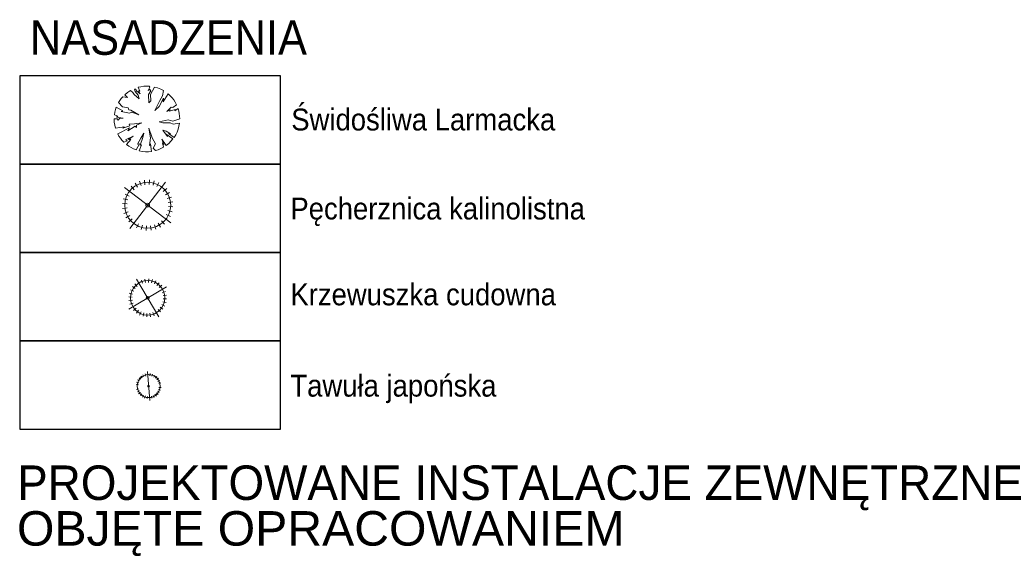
# Model space of a CAD drawing. Header units: metres. Extents: x 5515420 to 5516573, y 5683131 to 5683463.
# Tile 66 of 94: x 5516291 to 5516334, y 5683317 to 5683340. Entities that reach past the tile are written whole.
import ezdxf

# ---------------------------------------------------------------- set-up
doc = ezdxf.new("R2010")
doc.units = ezdxf.units.M
for name, color, linetype in [('A-Legenda', 184, 'CONTINUOUS'), ('A-Nasadzenia', 7, 'CONTINUOUS'), ('A-Zieleń-Wysoka', 60, 'CONTINUOUS')]:
    doc.layers.add(name, color=color, linetype=linetype)
doc.layers.add('a-ppoż', color=1, linetype='CONTINUOUS', lineweight=35, true_color=0xff0000)
doc.styles.add('MZSK01', font='arial.ttf', dxfattribs={"width": 0.9, "height": 0.75})

# ---------------------------------------------------------------- blocks, each defined once
blk = doc.blocks.new('Drzewo-2')
at = {"layer": 'A-Zieleń-Wysoka', "linetype": 'Continuous', "lineweight": 13}
for p, q in [((-0.555, 1.328, 20.48), (-0.496, 1.328, 20.48)), ((-0.535, 1.229, 20.48), (-0.555, 1.328, 20.48)), ((-0.496, 1.328, 20.48), (-0.47, 1.256, 20.48)), ((-0.394, 1.417, 20.48), (-0.277, 1.443, 20.48)), ((-0.325, 1.243, 20.48), (-0.394, 1.417, 20.48)), ((-0.277, 1.443, 20.48), (-0.158, 1.46, 20.48)), ((-0.158, 1.46, 20.48), (-0.038, 1.467, 20.48)), ((-0.038, 1.467, 20.48), (0.082, 1.463, 20.48)), ((0.114, 1.42, 20.48), (0.036, 1.282, 20.48)), ((0.036, 1.282, 20.48), (0.088, 1.328, 20.48)), ((0.082, 1.463, 20.48), (0.114, 1.42, 20.48)), ((0.088, 1.328, 20.48), (0.147, 1.269, 20.48)), ((0.14, 1.098, 20.48), (0.313, 1.428, 20.48)), ((0.313, 1.428, 20.48), (0.448, 1.389, 20.48)), ((0.448, 1.389, 20.48), (0.579, 1.336, 20.48)), ((0.579, 1.336, 20.48), (0.703, 1.271, 20.48)), ((-1.2, 0.839, 20.48), (-1.137, 0.925, 20.48)), ((-1.137, 0.925, 20.48), (-1.067, 1.007, 20.48)), ((-1.067, 1.007, 20.48), (-0.857, 0.967, 20.48)), ((-0.982, 1.092, 20.48), (-0.863, 1.19, 20.48)), ((-0.857, 0.967, 20.48), (-0.982, 1.092, 20.48)), ((-0.863, 1.19, 20.48), (-0.735, 1.274, 20.48)), ((-0.735, 1.274, 20.48), (-0.634, 1.197, 20.48)), ((-0.634, 1.197, 20.48), (-0.568, 1.098, 20.48)), ((-0.568, 1.098, 20.48), (-0.358, 0.921, 20.48)), ((-0.397, 1.079, 20.48), (-0.535, 1.229, 20.48)), ((-0.47, 1.256, 20.48), (-0.312, 1.138, 20.48)), ((-0.358, 0.921, 20.48), (-0.397, 1.079, 20.48)), ((-0.391, 1.262, 20.48), (-0.325, 1.243, 20.48)), ((-0.312, 1.138, 20.48), (-0.391, 1.262, 20.48)), ((0.147, 1.269, 20.48), (0.055, 1.105, 20.48)), ((0.055, 1.105, 20.48), (0.068, 0.744, 20.48)), ((0.154, 0.823, 20.48), (0.14, 1.098, 20.48)), ((0.508, 0.58, 20.48), (0.705, 0.941, 20.48)), ((0.652, 1.052, 20.48), (0.547, 0.849, 20.48)), ((0.703, 1.271, 20.48), (0.652, 1.052, 20.48)), ((0.685, 0.79, 20.48), (0.905, 1.128, 20.48)), ((0.705, 0.941, 20.48), (0.685, 0.79, 20.48)), ((0.905, 1.128, 20.48), (0.993, 1.047, 20.48)), ((0.993, 1.047, 20.48), (1.074, 0.959, 20.48)), ((1.074, 0.959, 20.48), (1.147, 0.864, 20.48)), ((1.147, 0.864, 20.48), (1.212, 0.764, 20.48)), ((-1.414, 0.333, 20.48), (-1.386, 0.444, 20.48)), ((-1.386, 0.444, 20.48), (-1.35, 0.552, 20.48)), ((-1.35, 0.552, 20.48), (-1.06, 0.396, 20.48)), ((-1.257, 0.748, 20.48), (-1.2, 0.839, 20.48)), ((-1.086, 0.567, 20.48), (-1.257, 0.748, 20.48)), ((-0.837, 0.521, 20.48), (-1.086, 0.567, 20.48)), ((-0.811, 0.429, 20.48), (-0.837, 0.521, 20.48)), ((-0.719, 0.423, 20.48), (-0.811, 0.429, 20.48)), ((0.068, 0.744, 20.48), (0.154, 0.823, 20.48)), ((0.318, 0.41, 20.48), (0.508, 0.58, 20.48)), ((0.409, 0.58, 20.48), (0.318, 0.41, 20.48)), ((0.547, 0.849, 20.48), (0.409, 0.58, 20.48)), ((1.033, 0.554, 20.48), (0.849, 0.364, 20.48)), ((0.849, 0.364, 20.48), (0.987, 0.442, 20.48)), ((0.96, 0.377, 20.48), (1.203, 0.449, 20.48)), ((0.987, 0.442, 20.48), (0.96, 0.377, 20.48)), ((1.111, 0.541, 20.48), (1.033, 0.554, 20.48)), ((1.268, 0.658, 20.48), (1.111, 0.541, 20.48)), ((1.19, 0.39, 20.48), (1.335, 0.495, 20.48)), ((1.203, 0.449, 20.48), (1.19, 0.39, 20.48)), ((1.212, 0.764, 20.48), (1.268, 0.658, 20.48)), ((1.335, 0.495, 20.48), (1.367, 0.384, 20.48)), ((-1.444, 0.04, 20.48), (-1.316, 0.042, 20.48)), ((-1.438, -0.097, 20.48), (-1.444, 0.04, 20.48)), ((-1.433, 0.22, 20.48), (-1.414, 0.333, 20.48)), ((-1.283, 0.167, 20.48), (-1.433, 0.22, 20.48)), ((-1.342, 0.121, 20.48), (-1.283, 0.167, 20.48)), ((-1.047, 0.075, 20.48), (-1.342, 0.121, 20.48)), ((-1.316, 0.042, 20.48), (-1.27, -0.01, 20.48)), ((-1.27, -0.01, 20.48), (-1.191, 0.075, 20.48)), ((-1.191, 0.075, 20.48), (-1.047, 0.075, 20.48)), ((-1.06, 0.396, 20.48), (-1.145, 0.37, 20.48)), ((-1.145, 0.37, 20.48), (-0.784, 0.291, 20.48)), ((-0.784, 0.291, 20.48), (-0.679, 0.331, 20.48)), ((-0.378, 0.219, 20.48), (-0.719, 0.423, 20.48)), ((-0.679, 0.331, 20.48), (-0.378, 0.219, 20.48)), ((1.409, 0.04, 20.48), (1.111, -0.05, 20.48)), ((1.367, 0.384, 20.48), (1.39, 0.271, 20.48)), ((1.39, 0.271, 20.48), (1.404, 0.156, 20.48)), ((1.404, 0.156, 20.48), (1.409, 0.04, 20.48)), ((-1.418, -0.232, 20.48), (-1.438, -0.097, 20.48)), ((-1.386, -0.365, 20.48), (-1.418, -0.232, 20.48)), ((-1.009, -0.303, 20.48), (-1.386, -0.365, 20.48)), ((-1.29, -0.606, 20.48), (-0.774, -0.354, 20.48)), ((-0.769, -0.259, 20.48), (-1.065, -0.365, 20.48)), ((-1.065, -0.365, 20.48), (-1.009, -0.303, 20.48)), ((-0.847, -0.471, 20.48), (-0.534, -0.281, 20.48)), ((-0.774, -0.354, 20.48), (-0.847, -0.471, 20.48)), ((-0.562, -0.175, 20.48), (-0.797, -0.186, 20.48)), ((-0.797, -0.186, 20.48), (-0.769, -0.259, 20.48)), ((-0.238, -0.13, 20.48), (-0.562, -0.175, 20.48)), ((-0.534, -0.281, 20.48), (-0.467, -0.337, 20.48)), ((-0.473, -0.236, 20.48), (-0.238, -0.13, 20.48)), ((-0.467, -0.337, 20.48), (-0.473, -0.236, 20.48)), ((0.064, -0.359, 20.48), (0.131, -0.784, 20.48)), ((0.204, -0.784, 20.48), (0.064, -0.359, 20.48)), ((0.901, -0.004, 20.48), (0.514, -0.089, 20.48)), ((0.514, -0.089, 20.48), (0.672, -0.128, 20.48)), ((0.672, -0.128, 20.48), (0.993, -0.128, 20.48)), ((1.111, -0.05, 20.48), (0.901, -0.004, 20.48)), ((0.993, -0.128, 20.48), (1.118, -0.181, 20.48)), ((1.118, -0.181, 20.48), (1.397, -0.143, 20.48)), ((1.338, -0.404, 20.48), (1.291, -0.529, 20.48)), ((1.374, -0.275, 20.48), (1.338, -0.404, 20.48)), ((1.397, -0.143, 20.48), (1.374, -0.275, 20.48)), ((-1.235, -0.703, 20.48), (-1.29, -0.606, 20.48)), ((-1.174, -0.796, 20.48), (-1.235, -0.703, 20.48)), ((-1.105, -0.884, 20.48), (-1.174, -0.796, 20.48)), ((-0.618, -0.706, 20.48), (-0.953, -0.868, 20.48)), ((-0.814, -0.851, 20.48), (-0.618, -0.706, 20.48)), ((-0.719, -0.857, 20.48), (-0.814, -0.851, 20.48)), ((-0.283, -0.79, 20.48), (-0.428, -1.052, 20.48)), ((-0.311, -1.097, 20.48), (-0.193, -0.773, 20.48)), ((-0.148, -0.583, 20.48), (-0.283, -0.79, 20.48)), ((-0.193, -0.773, 20.48), (-0.148, -0.583, 20.48)), ((0.131, -0.784, 20.48), (0.092, -1.119, 20.48)), ((0.355, -1.036, 20.48), (0.204, -0.784, 20.48)), ((0.623, -0.84, 20.48), (0.712, -1.075, 20.48)), ((0.822, -1.113, 20.48), (0.623, -0.84, 20.48)), ((0.673, -0.454, 20.48), (0.869, -0.723, 20.48)), ((0.813, -0.499, 20.48), (0.673, -0.454, 20.48)), ((1.008, -0.611, 20.48), (0.813, -0.499, 20.48)), ((0.869, -0.723, 20.48), (0.824, -0.616, 20.48)), ((0.824, -0.616, 20.48), (1.114, -0.829, 20.48)), ((0.913, -0.594, 20.48), (1.008, -0.611, 20.48)), ((1.162, -0.763, 20.48), (0.913, -0.594, 20.48)), ((1.114, -0.829, 20.48), (1.026, -0.933, 20.48)), ((1.232, -0.649, 20.48), (1.162, -0.763, 20.48)), ((1.291, -0.529, 20.48), (1.232, -0.649, 20.48)), ((-1.029, -0.966, 20.48), (-1.105, -0.884, 20.48)), ((-0.858, -0.907, 20.48), (-1.029, -0.966, 20.48)), ((-0.953, -0.868, 20.48), (-0.858, -0.907, 20.48)), ((-0.905, -1.077, 20.48), (-0.719, -0.857, 20.48)), ((-0.809, -1.147, 20.48), (-0.905, -1.077, 20.48)), ((-0.707, -1.209, 20.48), (-0.809, -1.147, 20.48)), ((-0.601, -1.262, 20.48), (-0.707, -1.209, 20.48)), ((-0.49, -1.306, 20.48), (-0.601, -1.262, 20.48)), ((-0.339, -1.047, 20.48), (-0.49, -1.306, 20.48)), ((-0.428, -1.052, 20.48), (-0.339, -1.047, 20.48)), ((-0.356, -1.346, 20.48), (-0.26, -1.091, 20.48)), ((-0.26, -1.091, 20.48), (-0.311, -1.097, 20.48)), ((0.092, -1.119, 20.48), (0.142, -1.041, 20.48)), ((0.142, -1.041, 20.48), (0.186, -1.372, 20.48)), ((0.254, -1.226, 20.48), (0.355, -1.036, 20.48)), ((0.348, -1.339, 20.48), (0.254, -1.226, 20.48)), ((0.59, -1.251, 20.48), (0.471, -1.3, 20.48)), ((0.704, -1.191, 20.48), (0.59, -1.251, 20.48)), ((0.662, -0.996, 20.48), (0.704, -1.191, 20.48)), ((0.712, -1.075, 20.48), (0.662, -0.996, 20.48)), ((0.928, -1.028, 20.48), (0.822, -1.113, 20.48)), ((1.026, -0.933, 20.48), (0.928, -1.028, 20.48)), ((-0.222, -1.372, 20.48), (-0.356, -1.346, 20.48)), ((-0.086, -1.385, 20.48), (-0.222, -1.372, 20.48)), ((0.05, -1.385, 20.48), (-0.086, -1.385, 20.48)), ((0.186, -1.372, 20.48), (0.05, -1.385, 20.48)), ((0.471, -1.3, 20.48), (0.348, -1.339, 20.48))]:
    blk.add_line(p, q, dxfattribs=at)

msp = doc.modelspace()

# ---------------------------------------------------------------- linework, layer by layer
at = {"layer": 'A-Legenda'}
for points in [[(5516291.059, 5683337.65), (5516302.367, 5683337.65), (5516302.367, 5683333.803), (5516291.059, 5683333.803)], [(5516291.059, 5683333.803), (5516302.367, 5683333.803), (5516302.367, 5683329.957), (5516291.059, 5683329.957)], [(5516291.059, 5683329.957), (5516302.367, 5683329.957), (5516302.367, 5683326.11), (5516291.059, 5683326.11)], [(5516291.059, 5683326.11), (5516302.367, 5683326.11), (5516302.367, 5683322.263), (5516291.059, 5683322.263)]]:
    msp.add_lwpolyline(points, close=True, dxfattribs=at)
at = {"layer": 'A-Nasadzenia', "color": 202, "linetype": 'Continuous', "lineweight": 13}
for p, q in [((5516295.593, 5683332.785), (5516297.61, 5683331.239)), ((5516297.375, 5683333.02), (5516295.828, 5683331.003)), ((5516296.008, 5683332.688), (5516295.876, 5683332.839)), ((5516296.151, 5683332.791), (5516296.051, 5683332.964)), ((5516296.312, 5683332.864), (5516296.247, 5683333.053)), ((5516296.484, 5683332.904), (5516296.457, 5683333.102)), ((5516296.66, 5683332.91), (5516296.673, 5683333.11)), ((5516296.834, 5683332.881), (5516296.886, 5683333.075)), ((5516296.999, 5683332.819), (5516297.088, 5683332.999)), ((5516297.278, 5683332.606), (5516297.428, 5683332.738)), ((5516295.794, 5683332.41), (5516295.615, 5683332.498)), ((5516297.381, 5683332.462), (5516297.554, 5683332.562)), ((5516297.454, 5683332.302), (5516297.643, 5683332.366)), ((5516295.703, 5683332.07), (5516295.504, 5683332.083)), ((5516295.709, 5683331.894), (5516295.511, 5683331.868)), ((5516295.732, 5683332.244), (5516295.539, 5683332.296)), ((5516297.494, 5683332.13), (5516297.692, 5683332.156)), ((5516297.5, 5683331.953), (5516297.699, 5683331.94)), ((5516295.749, 5683331.722), (5516295.56, 5683331.658)), ((5516295.822, 5683331.562), (5516295.649, 5683331.461)), ((5516297.409, 5683331.614), (5516297.588, 5683331.526)), ((5516297.471, 5683331.779), (5516297.664, 5683331.728)), ((5516295.925, 5683331.418), (5516295.775, 5683331.286)), ((5516296.204, 5683331.205), (5516296.115, 5683331.025)), ((5516296.369, 5683331.142), (5516296.317, 5683330.949)), ((5516296.543, 5683331.114), (5516296.53, 5683330.914)), ((5516296.719, 5683331.12), (5516296.746, 5683330.921)), ((5516296.891, 5683331.16), (5516296.956, 5683330.97)), ((5516297.052, 5683331.233), (5516297.152, 5683331.06)), ((5516297.195, 5683331.336), (5516297.327, 5683331.185))]:
    msp.add_line(p, q, dxfattribs=at)
at = {"layer": 'A-Nasadzenia', "color": 132, "linetype": 'Continuous', "lineweight": 13}
for p, q in [((5516297.42, 5683328.469), (5516295.783, 5683327.494)), ((5516296.06, 5683328.385), (5516295.94, 5683328.475)), ((5516296.15, 5683328.483), (5516296.049, 5683328.595)), ((5516296.114, 5683328.801), (5516297.089, 5683327.163)), ((5516296.376, 5683328.618), (5516296.326, 5683328.759)), ((5516296.504, 5683328.65), (5516296.483, 5683328.798)), ((5516296.637, 5683328.656), (5516296.644, 5683328.806)), ((5516296.767, 5683328.636), (5516296.804, 5683328.781)), ((5516296.892, 5683328.591), (5516296.956, 5683328.727)), ((5516297.005, 5683328.523), (5516297.095, 5683328.643)), ((5516297.103, 5683328.434), (5516297.214, 5683328.534)), ((5516295.927, 5683328.017), (5516295.778, 5683328.025)), ((5516295.947, 5683328.148), (5516295.802, 5683328.185)), ((5516295.992, 5683328.272), (5516295.857, 5683328.337)), ((5516297.238, 5683328.207), (5516297.379, 5683328.257)), ((5516297.269, 5683328.079), (5516297.418, 5683328.1)), ((5516295.934, 5683327.885), (5516295.785, 5683327.863)), ((5516295.965, 5683327.756), (5516295.824, 5683327.706)), ((5516297.211, 5683327.691), (5516297.346, 5683327.627)), ((5516297.256, 5683327.816), (5516297.401, 5683327.779)), ((5516297.276, 5683327.947), (5516297.425, 5683327.939)), ((5516296.1, 5683327.53), (5516295.989, 5683327.429)), ((5516296.198, 5683327.441), (5516296.108, 5683327.321)), ((5516296.311, 5683327.372), (5516296.247, 5683327.237)), ((5516296.436, 5683327.327), (5516296.399, 5683327.182)), ((5516296.566, 5683327.308), (5516296.559, 5683327.158)), ((5516296.699, 5683327.314), (5516296.72, 5683327.165)), ((5516296.827, 5683327.346), (5516296.877, 5683327.204)), ((5516297.053, 5683327.48), (5516297.154, 5683327.369)), ((5516297.142, 5683327.578), (5516297.263, 5683327.488))]:
    msp.add_line(p, q, dxfattribs=at)
at = {"layer": 'A-Nasadzenia', "color": 72, "linetype": 'Continuous', "lineweight": 13}
for p, q in [((5516296.44, 5683324.548), (5516296.395, 5683324.638)), ((5516296.523, 5683324.58), (5516296.496, 5683324.676)), ((5516296.596, 5683324.78), (5516296.688, 5683323.513)), ((5516296.698, 5683324.593), (5516296.71, 5683324.692)), ((5516296.784, 5683324.573), (5516296.815, 5683324.668)), ((5516296.864, 5683324.537), (5516296.914, 5683324.624)), ((5516296.196, 5683324.202), (5516296.096, 5683324.214)), ((5516296.215, 5683324.288), (5516296.12, 5683324.319)), ((5516296.251, 5683324.368), (5516296.164, 5683324.418)), ((5516296.302, 5683324.441), (5516296.226, 5683324.506)), ((5516296.366, 5683324.501), (5516296.304, 5683324.58)), ((5516296.937, 5683324.487), (5516297.002, 5683324.562)), ((5516296.997, 5683324.423), (5516297.076, 5683324.484)), ((5516297.044, 5683324.348), (5516297.134, 5683324.393)), ((5516297.076, 5683324.266), (5516297.172, 5683324.292)), ((5516296.208, 5683324.027), (5516296.112, 5683324)), ((5516296.24, 5683323.944), (5516296.151, 5683323.9)), ((5516296.287, 5683323.87), (5516296.208, 5683323.808)), ((5516296.348, 5683323.806), (5516296.282, 5683323.73)), ((5516296.42, 5683323.755), (5516296.37, 5683323.668)), ((5516296.844, 5683323.744), (5516296.889, 5683323.655)), ((5516296.919, 5683323.791), (5516296.98, 5683323.712)), ((5516296.983, 5683323.852), (5516297.058, 5683323.786)), ((5516297.033, 5683323.924), (5516297.12, 5683323.875)), ((5516297.069, 5683324.005), (5516297.164, 5683323.973)), ((5516297.089, 5683324.091), (5516297.188, 5683324.078)), ((5516296.5, 5683323.719), (5516296.469, 5683323.624)), ((5516296.587, 5683323.7), (5516296.574, 5683323.6)), ((5516296.762, 5683323.712), (5516296.788, 5683323.616))]:
    msp.add_line(p, q, dxfattribs=at)
at = {"layer": 'A-Nasadzenia', "color": 202, "linetype": 'Continuous', "lineweight": 13}
for radius in [1, 0.0831]:
    msp.add_circle((5516296.601, 5683332.012), radius, dxfattribs=at)
at = {"layer": 'A-Nasadzenia', "color": 132, "linetype": 'Continuous', "lineweight": 13}
for radius in [0.75, 0.0623]:
    msp.add_circle((5516296.601, 5683327.982), radius, dxfattribs=at)
at = {"layer": 'A-Nasadzenia', "color": 72, "linetype": 'Continuous', "lineweight": 13}
for radius in [0.5, 0.0415]:
    msp.add_circle((5516296.642, 5683324.146), radius, dxfattribs=at)

# ---------------------------------------------------------------- block references
at = {"layer": 'a-ppoż', "linetype": 'ByBlock'}
msp.add_blockref('Drzewo-2', (5516296.587, 5683335.724, -20.48), dxfattribs=at)

# ---------------------------------------------------------------- texts
at = {"layer": 'A-Legenda', "style": 'MZSK01'}
for s, p in [('PROJEKTOWANE INSTALACJE ZEWNĘTRZNE ', (5516290.915, 5683319.194)), ('OBJĘTE OPRACOWANIEM', (5516290.915, 5683317.207))]:
    msp.add_text(s, height=1.5, dxfattribs=at).set_placement(p)
at = {"layer": 'A-Legenda', "insert": (5516291.479, 5683340.053), "char_height": 1.5, "width": 24.42792, "attachment_point": 1, "style": 'MZSK01'}
msp.add_mtext('\\A1;NASADZENIA', dxfattribs=at)
at = {"layer": 'A-Legenda', "char_height": 0.95, "width": 24.42792, "attachment_point": 1, "rotation": 0, "style": 'MZSK01'}
for s, insert in [('\\A1;Świdośliwa Larmacka', (5516302.846, 5683336.213)), ('\\A1;Pęcherznica kalinolistna  ', (5516302.808, 5683332.342)), ('\\A1;Krzewuszka cudowna', (5516302.808, 5683328.609)), ('\\A1;Tawuła japońska', (5516302.808, 5683324.639))]:
    msp.add_mtext(s, dxfattribs=dict(at, insert=insert))

doc.saveas('drawing.dxf')
